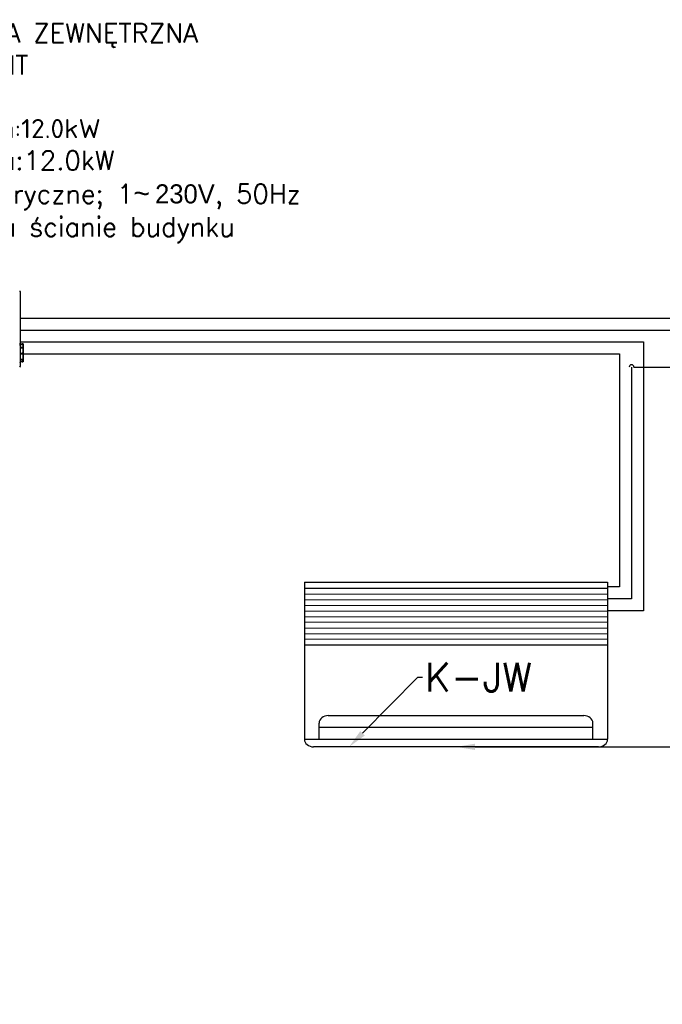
# Model space of a CAD drawing. Header units: centimetres. Extents: x 8435 to 34224, y 15581 to 23928.
# Tile 35 of 256: x 14162 to 14431, y 19389 to 19801. Entities that reach past the tile are written whole.
import ezdxf
from ezdxf import colors
from ezdxf.entities.mleader import LeaderData, LeaderLine
from ezdxf.enums import TextEntityAlignment as Align
from ezdxf.math import Vec2, Vec3

# ---------------------------------------------------------------- set-up
doc = ezdxf.new("R2010")
doc.units = ezdxf.units.CM
doc.header["$LTSCALE"] = 0.2
for name, color, linetype, lineweight in [('2DH_PLS_cchp', 215, 'Continuous', 30), ('2DH_PLS_cchz', 103, 'Continuous', 30), ('2DH_PLS_kan', 32, 'Continuous', 30), ('2DL_OBJ', 7, 'Continuous', 25), ('_ET_OPIS', 7, 'Continuous', 20), ('CP_DETAL', 33, 'Continuous', 9)]:
    doc.layers.add(name, color=color, linetype=linetype, lineweight=lineweight)
doc.styles.add('CP_ATTR', font='arial.ttf')
doc.styles.add('SIMPLEX', font='simplex.shx', dxfattribs={"height": 12})

# ---------------------------------------------------------------- blocks, each defined once
blk = doc.blocks.new('A$C557f46fc')
at = {"linetype": 'Continuous'}
for p, q in [((34.94, 116.28), (35.15, 116.29)), ((35.16, 116.29), (35.15, 116.29)), ((35.67, 116.29), (37.25, 116.31)), ((37.34, 115.91), (37.29, 115.91)), ((37.34, 114.91), (37.34, 116.71)), ((37.43, 57.28), (37.43, 118.99)), ((34.84, 102.08), (34.84, 115.3)), ((35.08, 102.08), (35.08, 114.9)), ((35.08, 114.14), (35.08, 114.9)), ((35.11, 114.14), (35.08, 114.14)), ((35.08, 109.24), (35.08, 113.84)), ((35.11, 113.84), (35.08, 113.84)), ((35.11, 109.24), (35.08, 109.24)), ((35.08, 108.97), (35.11, 108.97)), ((35.08, 104.37), (35.08, 108.97)), ((35.23, 115.3), (35.23, 114.15)), ((35.23, 114.15), (35.24, 114.16)), ((35.23, 114.14), (35.23, 113.84)), ((35.23, 109.25), (35.24, 109.26)), ((35.24, 108.96), (35.23, 108.97)), ((35.24, 109.24), (35.24, 108.97)), ((35.25, 114.16), (35.25, 115.3)), ((35.26, 109.26), (35.25, 113.84)), ((35.26, 104.37), (35.26, 108.96)), ((37.34, 114.14), (35.37, 114.14)), ((37.34, 113.84), (35.37, 113.84)), ((37.34, 109.24), (35.37, 109.24)), ((37.34, 108.97), (35.37, 108.97)), ((37.29, 114.16), (35.84, 114.17)), ((37.29, 109.26), (35.84, 109.26)), ((37.29, 108.96), (35.84, 108.95)), ((37.34, 102.57), (37.34, 114.91)), ((35.16, 101.09), (34.94, 101.09)), ((34.94, 101.09), (35.16, 101.09)), ((35.08, 104.37), (35.11, 104.37)), ((35.08, 104.07), (35.11, 104.07)), ((35.08, 102.08), (35.08, 104.07)), ((35.23, 104.07), (35.24, 104.06)), ((35.24, 104.37), (35.24, 104.07)), ((35.26, 102.08), (35.26, 104.06)), ((37.34, 104.37), (35.38, 104.37)), ((37.34, 104.07), (35.38, 104.07)), ((37.25, 101.07), (35.68, 101.09)), ((37.25, 101.07), (35.68, 101.08)), ((35.84, 104.05), (37.29, 104.06)), ((37.29, 101.47), (37.34, 101.47)), ((37.34, 102.57), (37.34, 100.77)), ((37.86, 56.88), (37.83, 56.88))]:
    blk.add_line(p, q, dxfattribs=at)
at = {"linetype": 'Continuous', "extrusion": (0, 0, -1)}
blk.add_arc((-39.59, 118.99), 2.16, 0, 45, dxfattribs=at)
at = {"linetype": 'Continuous'}
blk.add_arc((37.83, 57.28), 0.4, 180, 270, dxfattribs=at)
for centre, major_axis, ratio, start_param, end_param in [((34.94, 116.18), (-0.1, 0), 1, 5.572775, 6.283185), ((34.94, 116.18), (-0.1, 0), 1, 4.722432, 5.271942), ((35.27, 115.29), (0, 1.4), 0.01995, 0.882039, 1.565858), ((37.54, 116.71), (0.2, 0), 1, 2.168878, 3.141593), ((35.13, 114.15), (0.1, 0.0005), 0.017455, 4.162534, 6.265658), ((35.13, 109.25), (0.1, 0.0005), 0.017455, 4.162534, 6.265658), ((35.13, 108.97), (-0.1, 0), 0.017455, 3.15913, 5.262255), ((35.63, 114.16), (0.988, 0.005), 0.017455, 4.153807, 4.444433), ((35.63, 113.86), (0.988, 0.005), 0.017455, 4.153807, 4.444433), ((35.64, 109.26), (0.988, 0.005), 0.017455, 4.153807, 4.444433), ((35.64, 108.95), (-0.988, 0.005), 0.017455, 4.980355, 5.270981), ((35.64, 114.16), (0.4, 0.002), 0.017455, 1.047121, 3.124066), ((35.64, 109.26), (0.4, 0.002), 0.017455, 1.047121, 3.124066), ((35.64, 108.96), (-0.4, 0.002), 0.017455, 0.017538, 2.094482), ((37.24, 114.16), (0.1, 0.0005), 0.017455, 6.283104, 7.330301), ((37.24, 109.25), (0.1, 0.0005), 0.017455, 6.283104, 7.330301), ((37.24, 108.96), (-0.1, 0.0005), 0.017455, 2.094477, 3.141674), ((34.94, 101.19), (-0.1, 0), 1, 0, 0.71037), ((34.94, 101.19), (-0.1, 0), 1, 1.011256, 1.560766), ((35.13, 104.07), (-0.1, 0), 0.017455, 3.15913, 5.262255), ((35.64, 104.35), (-0.988, 0.005), 0.017455, 4.980355, 5.270981), ((35.64, 104.05), (-0.988, 0.005), 0.017455, 4.980355, 5.270981), ((35.64, 104.06), (-0.4, 0.002), 0.017455, 0.017538, 2.094482), ((37.24, 100.97), (-0.1, 0), 1, 3.141593, 4.702359), ((37.24, 104.06), (-0.1, 0.0005), 0.017455, 2.094477, 3.141674), ((37.54, 100.77), (-0.2, 0), 1, 0, 0.972715)]:
    blk.add_ellipse(centre, major_axis=major_axis, ratio=ratio, start_param=start_param, end_param=end_param, dxfattribs=at)
for points, degree in [([(34.84, 115.3), (34.84, 115.38), (34.84, 115.56), (34.84, 115.72), (34.84, 115.86), (34.84, 115.99), (34.84, 116.08), (34.84, 116.15), (34.84, 116.18), (34.84, 116.18)], 2), ([(35.14, 116.28), (35.14, 116.28), (35.15, 116.28), (35.15, 116.29)], 3), ([(35.17, 116.28), (35.15, 116.29)], 1), ([(35.25, 116.18), (35.25, 116.17), (35.24, 116.12), (35.24, 116.05), (35.24, 115.95), (35.23, 115.83), (35.23, 115.69), (35.23, 115.54), (35.23, 115.38), (35.23, 115.3)], 2), ([(34.84, 101.19), (34.84, 101.19), (34.84, 101.23), (34.84, 101.29), (34.84, 101.39), (34.84, 101.51), (34.84, 101.66), (34.84, 101.82), (34.84, 101.99), (34.84, 102.08)], 2), ([(35.16, 101.09), (35.15, 101.09), (35.15, 101.09), (35.14, 101.1)], 3), ([(35.24, 102.08), (35.24, 102), (35.24, 101.84), (35.24, 101.68), (35.24, 101.55), (35.24, 101.43), (35.24, 101.33), (35.25, 101.25), (35.25, 101.2), (35.25, 101.2)], 2)]:
    blk.add_open_spline(points, degree=degree, dxfattribs=at)
for points, knots in [([(34.94, 116.28), (34.93, 116.28), (34.91, 116.28), (34.89, 116.27), (34.87, 116.25), (34.86, 116.23), (34.85, 116.22)], [0, 0, 0, 0, 0.240387, 0.490724, 0.746129, 1, 1, 1, 1]), ([(34.94, 116.28), (34.94, 116.28), (34.93, 116.27), (34.92, 116.19), (34.91, 116.1), (34.9, 115.95), (34.89, 115.69), (34.89, 115.42), (34.89, 115.3)], [0, 0, 0, 0, 0.163877, 0.30578, 0.42579, 0.524061, 0.77284, 1, 1, 1, 1]), ([(35.08, 115.3), (35.08, 115.36), (35.08, 115.48), (35.08, 115.65), (35.09, 115.81), (35.1, 116), (35.11, 116.2), (35.13, 116.25), (35.14, 116.28)], [0, 0, 0, 0, 0.113787, 0.231188, 0.353199, 0.480712, 0.706712, 1, 1, 1, 1]), ([(35.15, 116.29), (35.18, 116.29), (35.26, 116.29), (35.45, 116.29), (35.56, 116.29), (35.67, 116.29)], [0, 0, 0, 0, 0.5, 0.5, 1, 1, 1, 1]), ([(35.67, 116.29), (35.64, 116.29), (35.55, 116.28), (35.42, 116.26), (35.33, 116.24), (35.27, 116.21), (35.26, 116.2), (35.25, 116.2)], [0, 0, 0, 0, 0.208735, 0.500317, 0.75027, 0.886014, 1, 1, 1, 1]), ([(35.67, 116.29), (35.69, 116.29), (35.71, 116.28), (35.74, 116.2), (35.77, 116.11), (35.8, 115.96), (35.83, 115.7), (35.84, 115.43), (35.84, 115.3)], [0, 0, 0, 0, 0.170313, 0.316827, 0.439664, 0.539052, 0.783475, 1, 1, 1, 1]), ([(37.29, 115.31), (37.29, 115.37), (37.29, 115.5), (37.29, 115.69), (37.29, 115.87), (37.28, 116.06), (37.26, 116.26), (37.25, 116.29), (37.25, 116.31)], [0, 0, 0, 0, 0.110388, 0.22525, 0.346033, 0.473982, 0.692647, 1, 1, 1, 1]), ([(34.85, 101.16), (34.86, 101.15), (34.87, 101.13), (34.89, 101.11), (34.91, 101.1), (34.93, 101.1), (34.94, 101.1)], [0, 0, 0, 0, 0.253869, 0.509276, 0.759614, 1, 1, 1, 1]), ([(34.89, 102.08), (34.89, 102.02), (34.89, 101.89), (34.89, 101.7), (34.9, 101.53), (34.91, 101.34), (34.92, 101.14), (34.93, 101.11), (34.94, 101.09)], [0, 0, 0, 0, 0.112037, 0.228343, 0.350117, 0.478408, 0.69584, 1, 1, 1, 1]), ([(35.14, 101.1), (35.14, 101.11), (35.13, 101.13), (35.12, 101.21), (35.11, 101.31), (35.1, 101.46), (35.08, 101.71), (35.08, 101.96), (35.08, 102.08)], [0, 0, 0, 0, 0.155708, 0.294413, 0.416247, 0.521413, 0.769796, 1, 1, 1, 1]), ([(35.08, 102.08), (35.08, 102.08), (35.08, 102.08), (35.08, 102.07), (35.08, 102.07), (35.08, 102.07), (35.08, 102.07), (35.08, 102.07), (35.08, 102.07), (35.08, 102.07), (35.08, 102.07), (35.08, 102.07), (35.08, 102.07), (35.08, 102.07), (35.08, 102.07), (35.08, 102.07), (35.08, 102.07), (35.08, 102.07), (35.08, 102.07), (35.08, 102.07), (35.08, 102.08), (35.08, 102.08), (35.08, 102.08), (35.08, 102.08)], [0, 0, 0, 0, 0.260232, 0.260232, 0.390152, 0.390152, 0.455589, 0.455589, 0.478138, 0.478138, 0.494719, 0.494719, 0.511416, 0.511416, 0.530341, 0.530341, 0.56043, 0.56043, 0.637843, 0.637843, 0.878219, 0.878219, 1, 1, 1, 1]), ([(35.51, 101.09), (35.46, 101.09), (35.41, 101.09), (35.27, 101.09), (35.18, 101.09), (35.16, 101.09)], [0, 0, 0, 0, 0.333624, 0.333624, 1, 1, 1, 1]), ([(35.26, 101.18), (35.27, 101.17), (35.28, 101.16), (35.33, 101.14), (35.43, 101.11), (35.56, 101.09), (35.64, 101.09), (35.68, 101.09)], [0, 0, 0, 0, 0.114672, 0.250015, 0.500029, 0.791569, 1, 1, 1, 1]), ([(35.85, 102.08), (35.84, 102.02), (35.84, 101.89), (35.83, 101.7), (35.82, 101.52), (35.79, 101.33), (35.74, 101.13), (35.7, 101.1), (35.68, 101.09)], [0, 0, 0, 0, 0.106421, 0.217828, 0.336261, 0.463423, 0.684856, 1, 1, 1, 1]), ([(37.25, 101.07), (37.25, 101.07), (37.26, 101.08), (37.26, 101.16), (37.27, 101.25), (37.28, 101.41), (37.29, 101.67), (37.29, 101.94), (37.29, 102.06)], [0, 0, 0, 0, 0.165725, 0.30897, 0.429832, 0.528492, 0.775962, 1, 1, 1, 1]), ([(37.43, 57.28), (37.44, 57.28), (37.45, 57.29), (37.52, 57.32), (37.65, 57.38), (37.77, 57.43), (37.85, 57.47), (37.86, 57.47)], [0, 0, 0, 0, 0.211963, 0.434536, 0.670027, 0.964306, 1, 1, 1, 1])]:
    blk.add_open_spline(points, degree=3, knots=knots, dxfattribs=at)
blk = doc.blocks.new('2v_cent007_0744_5u4dhky')
for p, q in [((-59.65, 69), (59.65, 69)), ((-63.5, 0), (-63.5, 65.84)), ((63.5, 65.84), (-63.5, 65.84)), ((-57.32, 65.84), (-57.32, 59.06)), ((57.32, 65.84), (57.32, 59.06)), ((57.32, 65.84), (57.32, 59.06)), ((63.5, 0), (63.5, 65.84)), ((-57.32, 60.84), (57.32, 60.84)), ((53.47, 55.9), (-53.47, 55.9)), ((63.5, 26.34), (-63.5, 26.34)), ((-63.5, 2.63), (63.5, 2.63)), ((63.5, 0), (-63.5, 0))]:
    blk.add_line(p, q)
for centre, start_param, end_param in [((-59.65, 65.84), -1.570796, 0), ((59.65, 65.84), -3.141593, -1.570796), ((-53.47, 59.06), 0, 1.570796), ((53.47, 59.06), 1.570796, 3.141593), ((53.47, 59.06), 1.570796, 3.141593)]:
    blk.add_ellipse(centre, major_axis=(-3.85, 0), ratio=0.821182, start_param=start_param, end_param=end_param)
at = {"layer": 'CP_DETAL'}
for p, q in [((63.5, 23.97), (-63.5, 23.97)), ((63.5, 21.6), (-63.5, 21.6)), ((63.5, 19.23), (-63.5, 19.23)), ((63.5, 16.85), (-63.5, 16.85)), ((63.5, 14.48), (-63.5, 14.48)), ((63.5, 12.11), (-63.5, 12.11)), ((63.5, 9.74), (-63.5, 9.74)), ((63.5, 7.37), (-63.5, 7.37)), ((63.5, 5), (-63.5, 5))]:
    blk.add_line(p, q, dxfattribs=at)
at = {"linetype": 'ByBlock', "style": 'CP_ATTR', "flags": 9}
for tag, p in [('ARTICLE', (-0.06, -0.42)), ('ORDER-NO', (-0.06, -0.46)), ('NAME', (-0.05, -0.36)), ('TEMPERATURE', (-0.05, -0.36)), ('NUMBER', (-0.05, -0.38)), ('GROUP', (-0.06, -0.4)), ('FLOW', (-0.05, -0.4)), ('CHARACTER', (-0.05, -0.42)), ('PRODUCT-TYPE', (-0.06, -0.44)), ('PRODUCER', (-0.06, -0.48)), ('CAPACITY_MAX', (-0.05, -0.5)), ('CAPACITY_COOL_KW', (-0.05, -0.52)), ('CAPACITY_HEAT_KW', (-0.05, -0.54)), ('OTHER', (-0.04, -0.38)), ('PN', (-0.04, -0.4)), ('DN', (-0.04, -0.44)), ('POWER', (-0.04, -0.46)), ('VOLTAGE', (-0.04, -0.48))]:
    blk.add_attdef(tag, text='', height=0.01, dxfattribs=at).set_placement(p, align=Align.MIDDLE_LEFT)

msp = doc.modelspace()

# ---------------------------------------------------------------- linework, layer by layer
at = {"layer": '2DH_PLS_cchp'}
for p, q in [((14162.27, 19671.21), (14700.26, 19671.21)), ((14162.27, 19661.21), (14413.26, 19661.21)), ((14413.26, 19661.21), (14413.26, 19563.66)), ((14413.26, 19563.66), (14408.26, 19563.66))]:
    msp.add_line(p, q, dxfattribs=at)
at = {"layer": '2DH_PLS_cchz'}
for p, q in [((14162.27, 19676.21), (14710.26, 19676.21)), ((14162.27, 19666.21), (14423.26, 19666.21)), ((14423.26, 19666.21), (14423.26, 19553.66)), ((14423.26, 19553.66), (14408.26, 19553.66))]:
    msp.add_line(p, q, dxfattribs=at)
at = {"layer": '2DH_PLS_kan'}
for p, q in [((14418.26, 19655.66), (14418.26, 19558.66)), ((14419.26, 19655.66), (14487.23, 19655.66)), ((14418.26, 19558.66), (14408.26, 19558.66))]:
    msp.add_line(p, q, dxfattribs=at)
msp.add_arc((14418.26, 19655.66), 1, 0, 180, dxfattribs=at)

# ---------------------------------------------------------------- block references
at = {"xscale": 0.5, "yscale": 0.5, "zscale": 0.5, "rotation": 180}
msp.add_blockref('A$C557f46fc', (14180.98, 19715.98), dxfattribs=at)
at = {"layer": '2DL_OBJ', "rotation": 180}
msp.add_blockref('2v_cent007_0744_5u4dhky', (14344.76, 19565.66), dxfattribs=at)

# ---------------------------------------------------------------- leaders
at = {"layer": '_ET_OPIS', "ltscale": 2}
ml = msp.add_multileader_mtext('Standard', dxfattribs=at)
ml.set_content('JEDNOSTKA ZEWNĘTRZNA\\PMULTI SPLIT\\PMoc:\\P-chłodnicza:12.0kW\\P-grzewcza:12.0kW\\PDane elektryczne; 1{\\fArial|b0|i0|c238|p34;\\H1.08333x;~\\fMS Shell Dlg 2|b0|i0|c238|p0;\\H0.65385x; \\H1.41176x;230V}, 50Hz\\Pmontaż na ścianie budynku', color=256, style='SIMPLEX')
ml.set_leader_properties()
ml.build(insert=Vec2(0, 0))
ml.multileader.update_dxf_attribs({"dogleg_length": 2, "arrow_head_size": 8})
ctx = ml.context
ctx.base_point, ctx.char_height, ctx.arrow_head_size, ctx.landing_gap_size, ctx.plane_origin = Vec3(14101.27, 19794.24), 8, 8, 1, Vec3(14592.26, 19849.44)
notes = []
notes.append((ctx, [(1, (1, 1, 0), (14099.27, 19794.24), (1, 0), 2, [(1, [(14084.22, 19696.14)], 0, [])])]))
ctx.mtext.insert, ctx.mtext.width, ctx.mtext.defined_height, ctx.mtext.flow_direction = Vec3(14102.27, 19799.58), 213.052, 51.02, 5
ml = msp.add_multileader_mtext('Standard', dxfattribs=at)
ml.set_content('K-JZ', color=256, style='SIMPLEX')
ml.set_leader_properties()
ml.build(insert=Vec2(0, 0))
ml.multileader.update_dxf_attribs({"dogleg_length": 2, "arrow_head_size": 8})
ctx = ml.context
ctx.base_point, ctx.char_height, ctx.arrow_head_size, ctx.landing_gap_size, ctx.plane_origin = Vec3(13992.41, 19712.18), 12, 8, 1, Vec3(14875.61, 19882.02)
notes.append((ctx, [(0, (1, 1, 0), (14040.41, 19712.18), (-1, 0), 2, [(0, [(14058.82, 19674.07)], 0, [])])]))
ctx.mtext.insert, ctx.mtext.width, ctx.mtext.defined_height, ctx.mtext.flow_direction = Vec3(13993.41, 19718.18), 242.1891, 51.02, 5
ml = msp.add_multileader_mtext('Standard', dxfattribs=at)
ml.set_content('K-JW', color=256, style='SIMPLEX')
ml.set_leader_properties()
ml.build(insert=Vec2(0, 0))
ml.multileader.update_dxf_attribs({"dogleg_length": 2, "arrow_head_size": 8})
ctx = ml.context
ctx.base_point, ctx.char_height, ctx.arrow_head_size, ctx.landing_gap_size, ctx.plane_origin = Vec3(14330.78, 19525.83), 12, 8, 1, Vec3(15116.79, 19704.61)
notes.append((ctx, [(1, (1, 1, 0), (14328.78, 19525.83), (1, 0), 2, [(0, [(14300.01, 19496.66)], 0, [])])]))
ctx.mtext.insert, ctx.mtext.width, ctx.mtext.defined_height, ctx.mtext.flow_direction = Vec3(14331.78, 19531.83), 242.1891, 51.02, 5
ml = msp.add_multileader_mtext('Standard', dxfattribs=at)
ml.set_content('JEDNOSTKA WEWNĘTRZNA\\PSUFITOWA\\PMoc 6kW\\Pmontaż-podwieszenie do sufitu', color=256, style='SIMPLEX')
ml.set_leader_properties()
ml.build(insert=Vec2(0, 0))
ml.multileader.update_dxf_attribs({"dogleg_length": 2, "arrow_head_size": 8})
ctx = ml.context
ctx.base_point, ctx.char_height, ctx.arrow_head_size, ctx.landing_gap_size, ctx.plane_origin = Vec3(14552.85, 19434.09), 8, 8, 1, Vec3(14852.8, 19649.96)
notes.append((ctx, [(1, (1, 1, 0), (14518.56, 19434.09), (1, 0), 34.29, [(0, [(14344.76, 19496.66), (14613.61, 19496.66)], 0, [])])]))
ctx.mtext.insert, ctx.mtext.width, ctx.mtext.defined_height, ctx.mtext.flow_direction = Vec3(14553.85, 19439.42), 213.052, 51.02, 5
for ctx, leaders in notes:
    for number, flags, end, landing, length, lines in leaders:
        leader = LeaderData()
        leader.index, (leader.has_last_leader_line, leader.has_dogleg_vector, leader.attachment_direction) = number, flags
        leader.last_leader_point, leader.dogleg_vector, leader.dogleg_length = Vec3(end), Vec3(landing), length
        for number, points, colour, breaks in lines:
            line = LeaderLine()
            line.index, line.vertices, line.color, line.breaks = number, Vec3.list(points), colors.encode_raw_color(colour), breaks
            leader.lines.append(line)
        ctx.leaders.append(leader)

doc.saveas('drawing.dxf')
